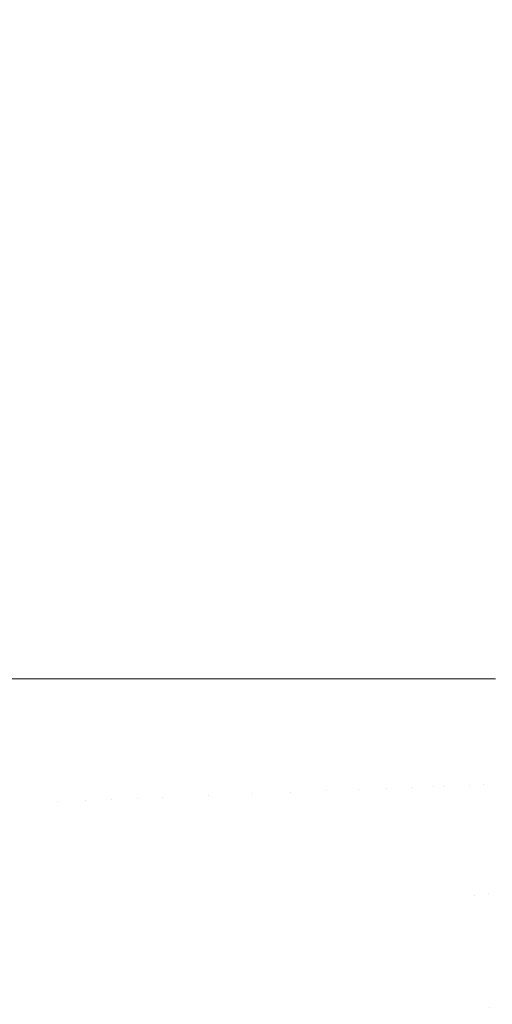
# Model space of a CAD drawing. Header units: centimetres. Extents: x -21.6 to 22.7, y 3.4 to 5.2.
# Tile 127 of 256: x -6.7397 to -6.7109, y 3.8804 to 3.9403. Entities that reach past the tile are written whole.
import ezdxf

# ---------------------------------------------------------------- set-up
doc = ezdxf.new("R2010")
doc.units = ezdxf.units.CM
doc.header["$LTSCALE"] = 2.54
doc.layers.add('Lucido design-1', color=7, linetype='Continuous')

# ---------------------------------------------------------------- blocks, each defined once
blk = doc.blocks.new('Gruppo-4-1')
at = {"color": 7, "linetype": 'Continuous', "lineweight": 9}
blk.add_3dface([(-21.503423, 5.100212, -1872.215514), (-21.503423, 3.500212, -1872.215514), (22.630348, 3.500212, -1872.215514), (22.630348, 5.100212, -1872.215514)], dxfattribs=at)
for points, invisible_edges in [([(-6.741946, 5.100212, -1872.995195), (-6.739324, 5.100212, -1872.992701), (-6.739324, 3.900212, -1872.992701), (-6.741075, 3.900212, -1872.994367)], 10), ([(-6.739324, 5.100212, -1872.992701), (-6.736747, 5.100212, -1872.99004), (-6.736747, 3.900212, -1872.99004), (-6.737527, 3.900212, -1872.990845)], 10), ([(-6.737527, 3.900212, -1872.990845), (-6.739324, 3.900212, -1872.992701), (-6.739324, 5.100212, -1872.992701)], 10), ([(-6.734223, 5.100212, -1872.987207), (-6.734223, 3.900212, -1872.987207), (-6.736747, 3.900212, -1872.99004), (-6.736747, 5.100212, -1872.99004)], 5), ([(-6.734223, 5.100212, -1872.987207), (-6.731761, 5.100212, -1872.984202), (-6.731761, 3.900212, -1872.984202), (-6.734202, 3.900212, -1872.987182)], 10), ([(-6.734202, 3.900212, -1872.987182), (-6.734223, 3.900212, -1872.987207), (-6.734223, 5.100212, -1872.987207)], 10), ([(-6.731761, 5.100212, -1872.984202), (-6.729369, 5.100212, -1872.981023), (-6.729369, 3.900212, -1872.981023), (-6.731137, 3.900212, -1872.983373)], 10), ([(-6.731137, 3.900212, -1872.983373), (-6.731761, 3.900212, -1872.984202), (-6.731761, 5.100212, -1872.984202)], 10), ([(-6.729369, 5.100212, -1872.981023), (-6.727057, 5.100212, -1872.97767), (-6.727057, 3.900212, -1872.97767), (-6.7283, 3.900212, -1872.979473)], 10), ([(-6.7283, 3.900212, -1872.979473), (-6.729369, 3.900212, -1872.981023), (-6.729369, 5.100212, -1872.981023)], 10), ([(-6.727057, 5.100212, -1872.97767), (-6.724835, 5.100212, -1872.974143), (-6.724835, 3.900212, -1872.974143), (-6.725692, 3.900212, -1872.975503)], 10), ([(-6.725692, 3.900212, -1872.975503), (-6.727057, 3.900212, -1872.97767), (-6.727057, 5.100212, -1872.97767)], 10), ([(-6.724835, 5.100212, -1872.974143), (-6.722715, 5.100212, -1872.970446), (-6.722715, 3.900212, -1872.970446), (-6.72331, 3.900212, -1872.971484)], 10), ([(-6.72331, 3.900212, -1872.971484), (-6.724835, 3.900212, -1872.974143), (-6.724835, 5.100212, -1872.974143)], 10), ([(-6.722715, 5.100212, -1872.970446), (-6.720706, 5.100212, -1872.966582), (-6.720706, 3.900212, -1872.966582), (-6.72115, 3.900212, -1872.967436)], 10), ([(-6.72115, 3.900212, -1872.967436), (-6.722715, 3.900212, -1872.970446), (-6.722715, 5.100212, -1872.970446)], 10), ([(-6.720706, 5.100212, -1872.966582), (-6.718822, 5.100212, -1872.962556), (-6.718822, 3.900212, -1872.962556), (-6.719207, 3.900212, -1872.963378)], 10), ([(-6.719207, 3.900212, -1872.963378), (-6.720706, 3.900212, -1872.966582), (-6.720706, 5.100212, -1872.966582)], 10), ([(-6.718822, 5.100212, -1872.962556), (-6.717073, 5.100212, -1872.958374), (-6.717073, 3.900212, -1872.958374), (-6.717472, 3.900212, -1872.959328)], 10), ([(-6.717472, 3.900212, -1872.959328), (-6.718822, 3.900212, -1872.962556), (-6.718822, 5.100212, -1872.962556)], 10), ([(-6.717073, 5.100212, -1872.958374), (-6.71547, 5.100212, -1872.954047), (-6.71547, 3.900212, -1872.954047), (-6.715935, 3.900212, -1872.955302)], 10), ([(-6.715935, 3.900212, -1872.955302), (-6.717073, 3.900212, -1872.958374), (-6.717073, 5.100212, -1872.958374)], 10), ([(-6.71547, 5.100212, -1872.954047), (-6.714024, 5.100212, -1872.949584), (-6.714024, 3.900212, -1872.949584), (-6.714585, 3.900212, -1872.951316)], 10), ([(-6.714585, 3.900212, -1872.951316), (-6.71547, 3.900212, -1872.954047), (-6.71547, 5.100212, -1872.954047)], 10), ([(-6.714024, 5.100212, -1872.949584), (-6.712746, 5.100212, -1872.944998), (-6.712746, 3.900212, -1872.944998), (-6.71341, 3.900212, -1872.947381)], 10), ([(-6.71341, 3.900212, -1872.947381), (-6.714024, 3.900212, -1872.949584), (-6.714024, 5.100212, -1872.949584)], 10), ([(-6.712746, 5.100212, -1872.944998), (-6.711645, 5.100212, -1872.940302), (-6.711645, 3.900212, -1872.940302), (-6.712397, 3.900212, -1872.943509)], 10), ([(-6.712397, 3.900212, -1872.943509), (-6.712746, 3.900212, -1872.944998), (-6.712746, 5.100212, -1872.944998)], 10), ([(-6.711645, 5.100212, -1872.940302), (-6.710731, 5.100212, -1872.935513), (-6.710731, 3.900212, -1872.935513), (-6.711532, 3.900212, -1872.939708)], 10), ([(-6.711532, 3.900212, -1872.939708), (-6.711645, 3.900212, -1872.940302), (-6.711645, 5.100212, -1872.940302)], 10), ([(-6.740963, 3.892642, -1872.994379), (-6.741075, 3.900212, -1872.994367), (-6.739324, 3.900212, -1872.992701), (-6.739161, 3.892711, -1872.992638)], 13), ([(-6.739161, 3.892711, -1872.992638), (-6.739324, 3.900212, -1872.992701), (-6.737527, 3.900212, -1872.990845), (-6.737417, 3.892777, -1872.990856)], 13), ([(-6.737417, 3.892777, -1872.990856), (-6.737527, 3.900212, -1872.990845), (-6.736747, 3.900212, -1872.99004)], 9), ([(-6.736747, 3.900212, -1872.99004), (-6.735732, 3.892842, -1872.989037), (-6.737417, 3.892777, -1872.990856)], 11), ([(-6.735732, 3.892842, -1872.989037), (-6.736747, 3.900212, -1872.99004), (-6.734223, 3.900212, -1872.987207)], 9), ([(-6.734223, 3.900212, -1872.987207), (-6.734105, 3.892904, -1872.987182), (-6.735732, 3.892842, -1872.989037)], 11), ([(-6.734223, 3.900212, -1872.987207), (-6.734202, 3.900212, -1872.987182), (-6.734105, 3.892904, -1872.987182)], 10), ([(-6.734202, 3.900212, -1872.987182), (-6.731761, 3.900212, -1872.984202), (-6.732538, 3.892964, -1872.985296)], 10), ([(-6.732538, 3.892964, -1872.985296), (-6.734105, 3.892904, -1872.987182), (-6.734202, 3.900212, -1872.987182)], 11), ([(-6.73103, 3.893022, -1872.983383), (-6.732538, 3.892964, -1872.985296), (-6.731761, 3.900212, -1872.984202)], 11), ([(-6.731761, 3.900212, -1872.984202), (-6.731137, 3.900212, -1872.983373), (-6.73103, 3.893022, -1872.983383)], 10), ([(-6.72958, 3.893077, -1872.981445), (-6.73103, 3.893022, -1872.983383), (-6.731137, 3.900212, -1872.983373), (-6.729369, 3.900212, -1872.981023)], 11), ([(-6.728189, 3.89313, -1872.979485), (-6.72958, 3.893077, -1872.981445), (-6.729369, 3.900212, -1872.981023)], 11), ([(-6.729369, 3.900212, -1872.981023), (-6.7283, 3.900212, -1872.979473), (-6.728189, 3.89313, -1872.979485)], 10), ([(-6.728189, 3.89313, -1872.979485), (-6.7283, 3.900212, -1872.979473), (-6.727057, 3.900212, -1872.97767)], 9), ([(-6.727057, 3.900212, -1872.97767), (-6.726857, 3.893181, -1872.977507), (-6.728189, 3.89313, -1872.979485)], 11), ([(-6.727057, 3.900212, -1872.97767), (-6.725692, 3.900212, -1872.975503), (-6.725582, 3.89323, -1872.975514), (-6.726857, 3.893181, -1872.977507)], 14), ([(-6.725582, 3.89323, -1872.975514), (-6.725692, 3.900212, -1872.975503), (-6.724835, 3.900212, -1872.974143)], 9), ([(-6.724835, 3.900212, -1872.974143), (-6.724365, 3.893276, -1872.973508), (-6.725582, 3.89323, -1872.975514)], 11), ([(-6.724835, 3.900212, -1872.974143), (-6.72331, 3.900212, -1872.971484), (-6.723203, 3.893321, -1872.971493), (-6.724365, 3.893276, -1872.973508)], 14), ([(-6.723203, 3.893321, -1872.971493), (-6.72331, 3.900212, -1872.971484), (-6.722715, 3.900212, -1872.970446)], 9), ([(-6.722715, 3.900212, -1872.970446), (-6.722098, 3.893363, -1872.96947), (-6.723203, 3.893321, -1872.971493)], 11), ([(-6.722715, 3.900212, -1872.970446), (-6.72115, 3.900212, -1872.967436), (-6.721047, 3.893403, -1872.967443), (-6.722098, 3.893363, -1872.96947)], 14), ([(-6.721047, 3.893403, -1872.967443), (-6.72115, 3.900212, -1872.967436), (-6.720706, 3.900212, -1872.966582)], 9), ([(-6.720706, 3.900212, -1872.966582), (-6.720049, 3.893441, -1872.965413), (-6.721047, 3.893403, -1872.967443)], 11), ([(-6.720706, 3.900212, -1872.966582), (-6.719207, 3.900212, -1872.963378), (-6.719104, 3.893477, -1872.963384), (-6.720049, 3.893441, -1872.965413)], 14), ([(-6.719104, 3.893477, -1872.963384), (-6.719207, 3.900212, -1872.963378), (-6.718822, 3.900212, -1872.962556)], 9), ([(-6.718822, 3.900212, -1872.962556), (-6.718211, 3.893511, -1872.961357), (-6.719104, 3.893477, -1872.963384)], 11), ([(-6.718822, 3.900212, -1872.962556), (-6.717472, 3.900212, -1872.959328), (-6.717368, 3.893543, -1872.959334), (-6.718211, 3.893511, -1872.961357)], 14), ([(-6.717368, 3.893543, -1872.959334), (-6.717472, 3.900212, -1872.959328), (-6.717073, 3.900212, -1872.958374)], 9), ([(-6.717073, 3.900212, -1872.958374), (-6.716575, 3.893574, -1872.957318), (-6.717368, 3.893543, -1872.959334)], 11), ([(-6.717073, 3.900212, -1872.958374), (-6.715935, 3.900212, -1872.955302), (-6.715829, 3.893602, -1872.955309), (-6.716575, 3.893574, -1872.957318)], 14), ([(-6.715829, 3.893602, -1872.955309), (-6.715935, 3.900212, -1872.955302), (-6.71547, 3.900212, -1872.954047)], 9), ([(-6.71547, 3.900212, -1872.954047), (-6.71513, 3.893629, -1872.953311), (-6.715829, 3.893602, -1872.955309)], 11), ([(-6.71547, 3.900212, -1872.954047), (-6.714585, 3.900212, -1872.951316), (-6.714477, 3.893654, -1872.951323), (-6.71513, 3.893629, -1872.953311)], 14), ([(-6.714477, 3.893654, -1872.951323), (-6.714585, 3.900212, -1872.951316), (-6.714024, 3.900212, -1872.949584)], 9), ([(-6.714024, 3.900212, -1872.949584), (-6.713867, 3.893677, -1872.949348), (-6.714477, 3.893654, -1872.951323)], 11), ([(-6.713867, 3.893677, -1872.949348), (-6.714024, 3.900212, -1872.949584), (-6.71341, 3.900212, -1872.947381)], 9), ([(-6.71341, 3.900212, -1872.947381), (-6.713301, 3.893699, -1872.947388), (-6.713867, 3.893677, -1872.949348)], 11), ([(-6.712775, 3.893719, -1872.945443), (-6.713301, 3.893699, -1872.947388), (-6.71341, 3.900212, -1872.947381), (-6.712746, 3.900212, -1872.944998)], 11), ([(-6.712291, 3.893737, -1872.943514), (-6.712775, 3.893719, -1872.945443), (-6.712746, 3.900212, -1872.944998)], 11), ([(-6.712746, 3.900212, -1872.944998), (-6.712397, 3.900212, -1872.943509), (-6.712291, 3.893737, -1872.943514)], 10), ([(-6.712291, 3.893737, -1872.943514), (-6.712397, 3.900212, -1872.943509), (-6.711645, 3.900212, -1872.940302)], 9), ([(-6.711645, 3.900212, -1872.940302), (-6.711436, 3.89377, -1872.939711), (-6.712291, 3.893737, -1872.943514)], 11), ([(-6.711645, 3.900212, -1872.940302), (-6.711532, 3.900212, -1872.939708), (-6.711436, 3.89377, -1872.939711)], 10), ([(-6.711436, 3.89377, -1872.939711), (-6.711532, 3.900212, -1872.939708), (-6.710731, 3.900212, -1872.935513), (-6.710727, 3.893797, -1872.935985)], 13), ([(-6.71513, 3.893629, -1872.953311), (-6.714477, 3.893654, -1872.951323), (-6.714206, 3.886895, -1872.951323), (-6.714858, 3.886844, -1872.953311)], 15), ([(-6.713598, 3.886942, -1872.949348), (-6.714206, 3.886895, -1872.951323), (-6.714477, 3.893654, -1872.951323), (-6.713867, 3.893677, -1872.949348)], 15), ([(-6.713867, 3.893677, -1872.949348), (-6.713301, 3.893699, -1872.947388), (-6.713032, 3.886986, -1872.947388), (-6.713598, 3.886942, -1872.949348)], 15), ([(-6.712508, 3.887027, -1872.945443), (-6.713032, 3.886986, -1872.947388), (-6.713301, 3.893699, -1872.947388), (-6.712775, 3.893719, -1872.945443)], 15), ([(-6.712775, 3.893719, -1872.945443), (-6.712291, 3.893737, -1872.943514), (-6.712024, 3.887064, -1872.943514), (-6.712508, 3.887027, -1872.945443)], 15), ([(-6.711436, 3.89377, -1872.939711), (-6.71117, 3.887131, -1872.939711), (-6.712024, 3.887064, -1872.943514), (-6.712291, 3.893737, -1872.943514)], 15), ([(-6.710727, 3.893797, -1872.935985), (-6.710462, 3.887186, -1872.935985), (-6.71117, 3.887131, -1872.939711), (-6.711436, 3.89377, -1872.939711)], 15), ([(-6.729286, 3.885723, -1872.981445), (-6.730733, 3.885611, -1872.983383), (-6.73103, 3.893022, -1872.983383), (-6.72958, 3.893077, -1872.981445)], 15), ([(-6.72958, 3.893077, -1872.981445), (-6.728189, 3.89313, -1872.979485), (-6.727897, 3.885831, -1872.979485), (-6.729286, 3.885723, -1872.981445)], 15), ([(-6.726567, 3.885934, -1872.977507), (-6.727897, 3.885831, -1872.979485), (-6.728189, 3.89313, -1872.979485), (-6.726857, 3.893181, -1872.977507)], 15), ([(-6.726857, 3.893181, -1872.977507), (-6.725582, 3.89323, -1872.975514), (-6.725294, 3.886033, -1872.975514), (-6.726567, 3.885934, -1872.977507)], 15), ([(-6.724078, 3.886128, -1872.973508), (-6.725294, 3.886033, -1872.975514), (-6.725582, 3.89323, -1872.975514), (-6.724365, 3.893276, -1872.973508)], 15), ([(-6.724365, 3.893276, -1872.973508), (-6.723203, 3.893321, -1872.971493), (-6.722919, 3.886218, -1872.971493), (-6.724078, 3.886128, -1872.973508)], 15), ([(-6.721815, 3.886304, -1872.96947), (-6.722919, 3.886218, -1872.971493), (-6.723203, 3.893321, -1872.971493), (-6.722098, 3.893363, -1872.96947)], 15), ([(-6.722098, 3.893363, -1872.96947), (-6.721047, 3.893403, -1872.967443), (-6.720766, 3.886385, -1872.967443), (-6.721815, 3.886304, -1872.96947)], 15), ([(-6.71977, 3.886462, -1872.965413), (-6.720766, 3.886385, -1872.967443), (-6.721047, 3.893403, -1872.967443), (-6.720049, 3.893441, -1872.965413)], 15), ([(-6.720049, 3.893441, -1872.965413), (-6.719104, 3.893477, -1872.963384), (-6.718827, 3.886536, -1872.963384), (-6.71977, 3.886462, -1872.965413)], 15), ([(-6.717935, 3.886605, -1872.961357), (-6.718827, 3.886536, -1872.963384), (-6.719104, 3.893477, -1872.963384), (-6.718211, 3.893511, -1872.961357)], 15), ([(-6.718211, 3.893511, -1872.961357), (-6.717368, 3.893543, -1872.959334), (-6.717093, 3.88667, -1872.959334), (-6.717935, 3.886605, -1872.961357)], 15), ([(-6.716301, 3.886732, -1872.957318), (-6.717093, 3.88667, -1872.959334), (-6.717368, 3.893543, -1872.959334), (-6.716575, 3.893574, -1872.957318)], 15), ([(-6.716575, 3.893574, -1872.957318), (-6.715829, 3.893602, -1872.955309), (-6.715556, 3.88679, -1872.955309), (-6.716301, 3.886732, -1872.957318)], 15), ([(-6.714858, 3.886844, -1872.953311), (-6.715556, 3.88679, -1872.955309), (-6.715829, 3.893602, -1872.955309), (-6.71513, 3.893629, -1872.953311)], 15), ([(-6.739161, 3.892711, -1872.992638), (-6.738852, 3.88498, -1872.992638), (-6.740651, 3.88484, -1872.994379), (-6.740963, 3.892642, -1872.994379)], 15), ([(-6.737417, 3.892777, -1872.990856), (-6.737111, 3.885115, -1872.990856), (-6.738852, 3.88498, -1872.992638), (-6.739161, 3.892711, -1872.992638)], 15), ([(-6.735732, 3.892842, -1872.989037), (-6.735428, 3.885246, -1872.989037), (-6.737111, 3.885115, -1872.990856), (-6.737417, 3.892777, -1872.990856)], 15), ([(-6.734105, 3.892904, -1872.987182), (-6.733804, 3.885372, -1872.987182), (-6.735428, 3.885246, -1872.989037), (-6.735732, 3.892842, -1872.989037)], 15), ([(-6.732538, 3.892964, -1872.985296), (-6.732239, 3.885494, -1872.985296), (-6.733804, 3.885372, -1872.987182), (-6.734105, 3.892904, -1872.987182)], 15), ([(-6.73103, 3.893022, -1872.983383), (-6.730733, 3.885611, -1872.983383), (-6.732239, 3.885494, -1872.985296), (-6.732538, 3.892964, -1872.985296)], 15), ([(-6.712508, 3.887027, -1872.945443), (-6.712024, 3.887064, -1872.943514), (-6.711558, 3.880195, -1872.943514), (-6.712041, 3.880138, -1872.945443)], 15), ([(-6.711114, 3.880248, -1872.941603), (-6.712024, 3.887064, -1872.943514), (-6.71117, 3.887131, -1872.939711)], 11), ([(-6.711114, 3.880248, -1872.941603), (-6.711558, 3.880195, -1872.943514), (-6.712024, 3.887064, -1872.943514)], 11), ([(-6.710707, 3.880296, -1872.939711), (-6.71117, 3.887131, -1872.939711), (-6.710462, 3.887186, -1872.935985), (-6.710001, 3.88038, -1872.935985)], 15), ([(-6.71117, 3.887131, -1872.939711), (-6.710707, 3.880296, -1872.939711), (-6.711114, 3.880248, -1872.941603)], 11), ([(-6.719283, 3.879278, -1872.965413), (-6.720276, 3.879161, -1872.967443), (-6.720766, 3.886385, -1872.967443), (-6.71977, 3.886462, -1872.965413)], 15), ([(-6.71977, 3.886462, -1872.965413), (-6.718827, 3.886536, -1872.963384), (-6.718342, 3.87939, -1872.963384), (-6.719283, 3.879278, -1872.965413)], 15), ([(-6.717453, 3.879496, -1872.961357), (-6.718342, 3.87939, -1872.963384), (-6.718827, 3.886536, -1872.963384), (-6.717935, 3.886605, -1872.961357)], 15), ([(-6.717935, 3.886605, -1872.961357), (-6.717093, 3.88667, -1872.959334), (-6.716614, 3.879595, -1872.959334), (-6.717453, 3.879496, -1872.961357)], 15), ([(-6.715823, 3.879689, -1872.957318), (-6.716614, 3.879595, -1872.959334), (-6.717093, 3.88667, -1872.959334), (-6.716301, 3.886732, -1872.957318)], 15), ([(-6.716301, 3.886732, -1872.957318), (-6.715556, 3.88679, -1872.955309), (-6.715081, 3.879777, -1872.955309), (-6.715823, 3.879689, -1872.957318)], 15), ([(-6.714385, 3.879859, -1872.953311), (-6.715081, 3.879777, -1872.955309), (-6.715556, 3.88679, -1872.955309), (-6.714858, 3.886844, -1872.953311)], 15), ([(-6.714858, 3.886844, -1872.953311), (-6.714206, 3.886895, -1872.951323), (-6.713734, 3.879937, -1872.951323), (-6.714385, 3.879859, -1872.953311)], 15), ([(-6.713127, 3.880009, -1872.949348), (-6.713734, 3.879937, -1872.951323), (-6.714206, 3.886895, -1872.951323), (-6.713598, 3.886942, -1872.949348)], 15), ([(-6.713598, 3.886942, -1872.949348), (-6.713032, 3.886986, -1872.947388), (-6.712563, 3.880076, -1872.947388), (-6.713127, 3.880009, -1872.949348)], 15), ([(-6.712041, 3.880138, -1872.945443), (-6.712563, 3.880076, -1872.947388), (-6.713032, 3.886986, -1872.947388), (-6.712508, 3.887027, -1872.945443)], 15), ([(-6.726061, 3.878474, -1872.977507), (-6.727388, 3.878317, -1872.979485), (-6.727897, 3.885831, -1872.979485), (-6.726567, 3.885934, -1872.977507)], 15), ([(-6.726567, 3.885934, -1872.977507), (-6.725294, 3.886033, -1872.975514), (-6.724792, 3.878625, -1872.975514), (-6.726061, 3.878474, -1872.977507)], 15), ([(-6.72358, 3.878769, -1872.973508), (-6.724792, 3.878625, -1872.975514), (-6.725294, 3.886033, -1872.975514), (-6.724078, 3.886128, -1872.973508)], 15), ([(-6.724078, 3.886128, -1872.973508), (-6.722919, 3.886218, -1872.971493), (-6.722423, 3.878906, -1872.971493), (-6.72358, 3.878769, -1872.973508)], 15), ([(-6.721322, 3.879036, -1872.96947), (-6.722423, 3.878906, -1872.971493), (-6.722919, 3.886218, -1872.971493), (-6.721815, 3.886304, -1872.96947)], 15), ([(-6.721815, 3.886304, -1872.96947), (-6.720766, 3.886385, -1872.967443), (-6.720276, 3.879161, -1872.967443), (-6.721322, 3.879036, -1872.96947)], 15), ([(-6.734898, 3.877426, -1872.989037), (-6.736576, 3.877227, -1872.990856), (-6.737111, 3.885115, -1872.990856), (-6.735428, 3.885246, -1872.989037)], 15), ([(-6.735428, 3.885246, -1872.989037), (-6.733804, 3.885372, -1872.987182), (-6.733278, 3.877618, -1872.987182), (-6.734898, 3.877426, -1872.989037)], 15), ([(-6.731718, 3.877803, -1872.985296), (-6.733278, 3.877618, -1872.987182), (-6.733804, 3.885372, -1872.987182), (-6.732239, 3.885494, -1872.985296)], 15), ([(-6.732239, 3.885494, -1872.985296), (-6.730733, 3.885611, -1872.983383), (-6.730216, 3.877981, -1872.983383), (-6.731718, 3.877803, -1872.985296)], 15), ([(-6.728773, 3.878153, -1872.981445), (-6.730216, 3.877981, -1872.983383), (-6.730733, 3.885611, -1872.983383), (-6.729286, 3.885723, -1872.981445)], 15), ([(-6.729286, 3.885723, -1872.981445), (-6.727897, 3.885831, -1872.979485), (-6.727388, 3.878317, -1872.979485), (-6.728773, 3.878153, -1872.981445)], 15), ([(-6.740107, 3.876808, -1872.994379), (-6.740651, 3.88484, -1872.994379), (-6.738852, 3.88498, -1872.992638), (-6.738312, 3.877021, -1872.992638)], 15), ([(-6.738312, 3.877021, -1872.992638), (-6.738852, 3.88498, -1872.992638), (-6.737111, 3.885115, -1872.990856), (-6.736576, 3.877227, -1872.990856)], 15)]:
    blk.add_3dface(points, dxfattribs=dict(at, invisible_edges=invisible_edges))
blk = doc.blocks.new('Gruppo-5-1')
at = {"color": 7}
blk.add_blockref('Gruppo-4-1', (0, 0), dxfattribs=at)

msp = doc.modelspace()

# ---------------------------------------------------------------- block references
at = {"layer": 'Lucido design-1', "color": 7}
msp.add_blockref('Gruppo-5-1', (0, 0), dxfattribs=at)

doc.saveas('drawing.dxf')
